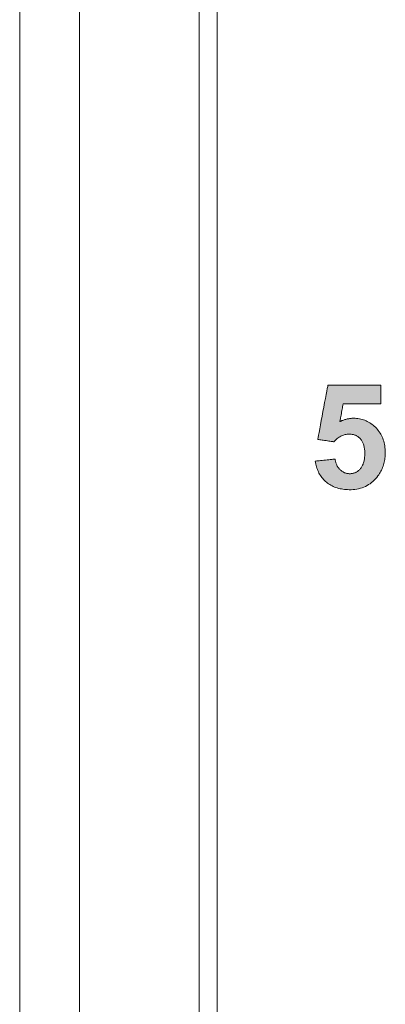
# Model space of a CAD drawing. Header units: millimetres. Extents: x 73 to 355, y 51 to 582.
# Tile 13 of 46: x 73 to 79, y 392 to 408. Entities that reach past the tile are written whole.
import ezdxf

# ---------------------------------------------------------------- set-up
doc = ezdxf.new("R2010")
doc.units = ezdxf.units.MM
doc.layers.add('PRINT', color=7, linetype='Continuous')

msp = doc.modelspace()

# ---------------------------------------------------------------- hatches: boundary and pattern name
at = {"layer": 'PRINT', "lineweight": 0}
h = msp.add_hatch(color=256, dxfattribs=at)
h.dxf.hatch_style = 2
edge = h.paths.add_edge_path()
edge.add_spline(control_points=[(77.955, 400.691), (77.955, 400.691), (78.288, 400.725), (78.288, 400.725), (78.297, 400.65), (78.325, 400.591), (78.372, 400.547), (78.419, 400.503), (78.472, 400.481), (78.533, 400.481), (78.603, 400.481), (78.662, 400.509), (78.71, 400.566), (78.759, 400.622), (78.783, 400.708), (78.783, 400.821), (78.783, 400.928), (78.759, 401.008), (78.711, 401.062), (78.663, 401.115), (78.601, 401.142), (78.524, 401.142), (78.428, 401.142), (78.342, 401.1), (78.266, 401.015), (78.266, 401.015), (77.996, 401.054), (77.996, 401.054), (77.996, 401.054), (78.167, 401.96), (78.167, 401.96), (78.167, 401.96), (79.049, 401.96), (79.049, 401.96), (79.049, 401.96), (79.049, 401.648), (79.049, 401.648), (79.049, 401.648), (78.42, 401.648), (78.42, 401.648), (78.42, 401.648), (78.367, 401.352), (78.367, 401.352), (78.442, 401.389), (78.518, 401.408), (78.595, 401.408), (78.743, 401.408), (78.869, 401.354), (78.971, 401.246), (79.074, 401.139), (79.126, 400.999), (79.126, 400.828), (79.126, 400.684), (79.084, 400.556), (79.001, 400.444), (78.888, 400.291), (78.731, 400.214), (78.53, 400.214), (78.369, 400.214), (78.238, 400.257), (78.137, 400.343), (78.036, 400.429), (77.975, 400.545), (77.955, 400.691)], knot_values=[0, 0, 0, 0, 1, 1, 1, 2, 2, 2, 3, 3, 3, 4, 4, 4, 5, 5, 5, 6, 6, 6, 7, 7, 7, 8, 8, 8, 9, 9, 9, 10, 10, 10, 11, 11, 11, 12, 12, 12, 13, 13, 13, 14, 14, 14, 15, 15, 15, 16, 16, 16, 17, 17, 17, 18, 18, 18, 19, 19, 19, 20, 20, 20, 21, 21, 21, 21], degree=3, periodic=0)

# ---------------------------------------------------------------- linework, layer by layer
at = {"color": 7, "linetype": 'Continuous', "lineweight": 0}
for p, q in [((73.016, 379.042), (73.016, 494.042)), ((74.016, 494.042), (74.016, 379.042)), ((76.016, 382.442), (76.016, 490.642)), ((76.316, 382.542), (76.316, 490.542))]:
    msp.add_line(p, q, dxfattribs=at)
at = {"layer": 'PRINT', "lineweight": 0}
msp.add_lwpolyline([(77.955, 400.691), (77.958, 400.691), (77.967, 400.692), (77.981, 400.694), (77.999, 400.695), (78.02, 400.698), (78.044, 400.7), (78.071, 400.703), (78.098, 400.706), (78.126, 400.709), (78.154, 400.712), (78.181, 400.714), (78.207, 400.717), (78.23, 400.719), (78.251, 400.722), (78.267, 400.723), (78.279, 400.725), (78.286, 400.725), (78.288, 400.721), (78.29, 400.709), (78.293, 400.696), (78.295, 400.685), (78.298, 400.673), (78.301, 400.662), (78.305, 400.651), (78.309, 400.64), (78.314, 400.629), (78.318, 400.619), (78.324, 400.609), (78.329, 400.6), (78.335, 400.591), (78.341, 400.582), (78.348, 400.573), (78.355, 400.565), (78.362, 400.557), (78.37, 400.549), (78.377, 400.542), (78.386, 400.535), (78.394, 400.528), (78.402, 400.522), (78.411, 400.517), (78.419, 400.511), (78.428, 400.506), (78.437, 400.502), (78.446, 400.498), (78.455, 400.494), (78.464, 400.491), (78.474, 400.488), (78.483, 400.486), (78.493, 400.484), (78.503, 400.483), (78.513, 400.482), (78.523, 400.481), (78.533, 400.481), (78.545, 400.481), (78.557, 400.482), (78.568, 400.483), (78.579, 400.485), (78.59, 400.488), (78.601, 400.491), (78.611, 400.494), (78.621, 400.498), (78.632, 400.503), (78.641, 400.508), (78.651, 400.514), (78.661, 400.52), (78.67, 400.527), (78.679, 400.534), (78.688, 400.542), (78.696, 400.55), (78.705, 400.559), (78.713, 400.569), (78.721, 400.579), (78.728, 400.59), (78.735, 400.601), (78.741, 400.613), (78.747, 400.625), (78.753, 400.638), (78.758, 400.651), (78.762, 400.665), (78.767, 400.679), (78.77, 400.694), (78.773, 400.71), (78.776, 400.726), (78.778, 400.743), (78.78, 400.76), (78.781, 400.778), (78.782, 400.796), (78.783, 400.815), (78.783, 400.833), (78.782, 400.851), (78.781, 400.868), (78.78, 400.885), (78.778, 400.901), (78.775, 400.916), (78.772, 400.931), (78.769, 400.945), (78.765, 400.959), (78.761, 400.973), (78.756, 400.986), (78.751, 400.998), (78.746, 401.01), (78.74, 401.021), (78.733, 401.032), (78.726, 401.043), (78.719, 401.052), (78.711, 401.062), (78.703, 401.071), (78.694, 401.079), (78.685, 401.087), (78.676, 401.094), (78.667, 401.101), (78.657, 401.107), (78.647, 401.113), (78.637, 401.118), (78.627, 401.123), (78.616, 401.127), (78.605, 401.131), (78.593, 401.134), (78.582, 401.136), (78.57, 401.138), (78.558, 401.14), (78.545, 401.141), (78.533, 401.142), (78.519, 401.142), (78.502, 401.141), (78.487, 401.14), (78.471, 401.137), (78.455, 401.134), (78.44, 401.13), (78.425, 401.126), (78.41, 401.12), (78.395, 401.114), (78.38, 401.106), (78.366, 401.098), (78.352, 401.09), (78.338, 401.08), (78.324, 401.07), (78.31, 401.058), (78.297, 401.046), (78.284, 401.033), (78.271, 401.02), (78.265, 401.015), (78.26, 401.016), (78.25, 401.017), (78.236, 401.019), (78.22, 401.022), (78.201, 401.024), (78.18, 401.027), (78.158, 401.031), (78.135, 401.034), (78.112, 401.037), (78.09, 401.041), (78.068, 401.044), (78.049, 401.047), (78.031, 401.049), (78.017, 401.051), (78.005, 401.053), (77.998, 401.054), (77.996, 401.054), (77.997, 401.063), (78.002, 401.086), (78.009, 401.124), (78.018, 401.172), (78.029, 401.231), (78.042, 401.297), (78.055, 401.368), (78.069, 401.443), (78.084, 401.52), (78.098, 401.596), (78.112, 401.67), (78.125, 401.74), (78.137, 401.804), (78.148, 401.859), (78.156, 401.904), (78.163, 401.937), (78.166, 401.956), (78.168, 401.96), (78.181, 401.96), (78.209, 401.96), (78.249, 401.96), (78.3, 401.96), (78.359, 401.96), (78.426, 401.96), (78.496, 401.96), (78.57, 401.96), (78.645, 401.96), (78.719, 401.96), (78.79, 401.96), (78.856, 401.96), (78.916, 401.96), (78.966, 401.96), (79.007, 401.96), (79.034, 401.96), (79.048, 401.96), (79.049, 401.958), (79.049, 401.952), (79.049, 401.941), (79.049, 401.925), (79.049, 401.906), (79.049, 401.884), (79.049, 401.86), (79.049, 401.834), (79.049, 401.808), (79.049, 401.782), (79.049, 401.756), (79.049, 401.731), (79.049, 401.708), (79.049, 401.688), (79.049, 401.672), (79.049, 401.659), (79.049, 401.65), (79.049, 401.648), (79.043, 401.648), (79.026, 401.648), (79, 401.648), (78.967, 401.648), (78.926, 401.648), (78.88, 401.648), (78.831, 401.648), (78.779, 401.648), (78.725, 401.648), (78.672, 401.648), (78.621, 401.648), (78.572, 401.648), (78.528, 401.648), (78.49, 401.648), (78.458, 401.648), (78.435, 401.648), (78.422, 401.648), (78.42, 401.647), (78.419, 401.643), (78.417, 401.633), (78.415, 401.62), (78.412, 401.603), (78.408, 401.583), (78.404, 401.561), (78.4, 401.537), (78.396, 401.512), (78.391, 401.487), (78.387, 401.462), (78.383, 401.439), (78.379, 401.417), (78.375, 401.397), (78.372, 401.38), (78.37, 401.366), (78.368, 401.357), (78.367, 401.352), (78.376, 401.356), (78.388, 401.362), (78.401, 401.368), (78.414, 401.373), (78.427, 401.378), (78.439, 401.382), (78.452, 401.386), (78.465, 401.39), (78.478, 401.393), (78.491, 401.396), (78.504, 401.399), (78.517, 401.401), (78.53, 401.403), (78.543, 401.405), (78.556, 401.406), (78.569, 401.407), (78.582, 401.408), (78.595, 401.408), (78.62, 401.407), (78.645, 401.406), (78.669, 401.403), (78.692, 401.399), (78.715, 401.395), (78.738, 401.389), (78.76, 401.382), (78.782, 401.375), (78.804, 401.366), (78.825, 401.356), (78.845, 401.345), (78.866, 401.333), (78.885, 401.32), (78.904, 401.306), (78.923, 401.291), (78.942, 401.275), (78.96, 401.258), (78.977, 401.24), (78.994, 401.221), (79.009, 401.202), (79.024, 401.182), (79.038, 401.161), (79.05, 401.14), (79.062, 401.118), (79.073, 401.096), (79.083, 401.073), (79.091, 401.049), (79.099, 401.025), (79.106, 401), (79.112, 400.974), (79.116, 400.948), (79.12, 400.921), (79.123, 400.894), (79.125, 400.866), (79.126, 400.837), (79.126, 400.811), (79.125, 400.787), (79.123, 400.764), (79.12, 400.74), (79.117, 400.717), (79.113, 400.694), (79.108, 400.672), (79.102, 400.65), (79.096, 400.628), (79.088, 400.606), (79.08, 400.585), (79.071, 400.564), (79.062, 400.543), (79.051, 400.523), (79.04, 400.503), (79.028, 400.483), (79.015, 400.463), (79.001, 400.444), (78.982, 400.419), (78.961, 400.395), (78.94, 400.373), (78.918, 400.352), (78.894, 400.332), (78.871, 400.314), (78.846, 400.298), (78.82, 400.283), (78.794, 400.269), (78.767, 400.257), (78.739, 400.247), (78.71, 400.238), (78.68, 400.23), (78.649, 400.224), (78.618, 400.219), (78.586, 400.216), (78.553, 400.214), (78.521, 400.214), (78.494, 400.215), (78.468, 400.216), (78.442, 400.219), (78.417, 400.222), (78.393, 400.226), (78.369, 400.231), (78.345, 400.236), (78.322, 400.243), (78.3, 400.25), (78.278, 400.258), (78.257, 400.267), (78.237, 400.277), (78.217, 400.288), (78.198, 400.299), (78.179, 400.311), (78.16, 400.324), (78.143, 400.338), (78.126, 400.353), (78.109, 400.368), (78.094, 400.384), (78.079, 400.401), (78.065, 400.418), (78.052, 400.435), (78.04, 400.453), (78.028, 400.472), (78.017, 400.492), (78.007, 400.511), (77.998, 400.532), (77.99, 400.553), (77.982, 400.574), (77.975, 400.597), (77.969, 400.619), (77.964, 400.643), (77.959, 400.666)], close=True, dxfattribs=at)

doc.saveas('drawing.dxf')
